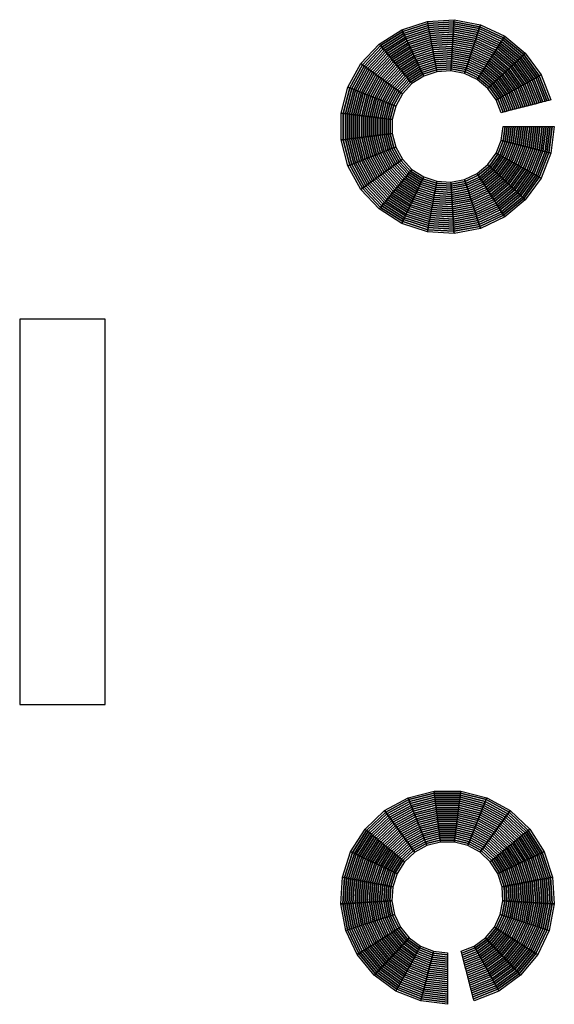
# Model space of a CAD drawing. Header units: millimetres. Extents: x 3.5 to 26.5, y 3.5 to 26.5.
# Tile 3 of 3: x 14 to 26.5, y 3.5 to 26.5. Entities that reach past the tile are written whole.
import ezdxf

# ---------------------------------------------------------------- set-up
doc = ezdxf.new("R2010")
doc.units = ezdxf.units.MM
doc.layers.add('CUERPO', color=5, linetype='Continuous')
doc.layers.add('MANIJA', color=3, linetype='Continuous')

msp = doc.modelspace()

# ---------------------------------------------------------------- linework, layer by layer
at = {"layer": 'MANIJA'}
for p, q in [((16, 19.5, 4), (14, 19.5, 4)), ((14, 19.5, 4), (14, 10.5, 4)), ((16, 10.5, 4), (16, 19.5, 4)), ((14, 10.5, 4), (16, 10.5, 4))]:
    msp.add_line(p, q, dxfattribs=at)

# ---------------------------------------------------------------- meshes
at = {"layer": 'CUERPO'}
mesh = msp.add_polymesh((9, 2), dxfattribs=at)
for k, corner in enumerate([(22.437, 25.889, 2.96), (22.406, 25.926, 3), (22.956, 26.219, 2.96), (22.936, 26.262, 3), (23.541, 26.409, 2.96), (23.532, 26.456, 3), (24.154, 26.447, 2.96), (24.157, 26.495, 3), (24.758, 26.332, 2.96), (24.773, 26.378, 3), (25.314, 26.07, 2.96), (25.34, 26.111, 3), (25.787, 25.679, 2.96), (25.822, 25.711, 3), (26.149, 25.181, 2.96), (26.191, 25.204, 3), (26.375, 24.61, 2.96), (26.421, 24.622, 3)]):
    mesh.set_mesh_vertex(divmod(k, 2), corner)
mesh = msp.add_polymesh((9, 9), dxfattribs=at)
for k, corner in enumerate([(22.682, 25.593, 2.64), (22.651, 25.63, 2.68), (22.621, 25.667, 2.72), (22.59, 25.704, 2.76), (22.559, 25.741, 2.8), (22.529, 25.778, 2.84), (22.498, 25.815, 2.88), (22.468, 25.852, 2.92), (22.437, 25.889, 2.96), (23.119, 25.871, 2.64), (23.099, 25.915, 2.68), (23.079, 25.958, 2.72), (23.058, 26.001, 2.76), (23.038, 26.045, 2.8), (23.017, 26.088, 2.84), (22.997, 26.132, 2.88), (22.976, 26.175, 2.92), (22.956, 26.219, 2.96), (23.612, 26.031, 2.64), (23.604, 26.079, 2.68), (23.595, 26.126, 2.72), (23.586, 26.173, 2.76), (23.577, 26.22, 2.8), (23.568, 26.267, 2.84), (23.559, 26.314, 2.88), (23.55, 26.361, 2.92), (23.541, 26.409, 2.96), (24.13, 26.064, 2.64), (24.133, 26.112, 2.68), (24.136, 26.16, 2.72), (24.139, 26.208, 2.76), (24.142, 26.256, 2.8), (24.145, 26.303, 2.84), (24.148, 26.351, 2.88), (24.151, 26.399, 2.92), (24.154, 26.447, 2.96), (24.639, 25.967, 2.64), (24.654, 26.012, 2.68), (24.669, 26.058, 2.72), (24.684, 26.104, 2.76), (24.698, 26.149, 2.8), (24.713, 26.195, 2.84), (24.728, 26.241, 2.88), (24.743, 26.286, 2.92), (24.758, 26.332, 2.96), (25.108, 25.746, 2.64), (25.134, 25.787, 2.68), (25.16, 25.827, 2.72), (25.185, 25.868, 2.76), (25.211, 25.908, 2.8), (25.237, 25.949, 2.84), (25.262, 25.989, 2.88), (25.288, 26.03, 2.92), (25.314, 26.07, 2.96), (25.508, 25.416, 2.64), (25.542, 25.449, 2.68), (25.577, 25.481, 2.72), (25.612, 25.514, 2.76), (25.647, 25.547, 2.8), (25.682, 25.58, 2.84), (25.717, 25.613, 2.88), (25.752, 25.646, 2.92), (25.787, 25.679, 2.96), (25.812, 24.996, 2.64), (25.854, 25.019, 2.68), (25.896, 25.043, 2.72), (25.938, 25.066, 2.76), (25.98, 25.089, 2.8), (26.023, 25.112, 2.84), (26.065, 25.135, 2.88), (26.107, 25.158, 2.92), (26.149, 25.181, 2.96), (26.003, 24.514, 2.64), (26.05, 24.526, 2.68), (26.096, 24.538, 2.72), (26.143, 24.55, 2.76), (26.189, 24.562, 2.8), (26.235, 24.574, 2.84), (26.282, 24.586, 2.88), (26.328, 24.598, 2.92), (26.375, 24.61, 2.96)]):
    mesh.set_mesh_vertex(divmod(k, 9), corner)
mesh = msp.add_polymesh((9, 9), dxfattribs=at)
for k, corner in enumerate([(22.927, 25.298, 2.32), (22.896, 25.335, 2.36), (22.865, 25.372, 2.4), (22.835, 25.408, 2.44), (22.804, 25.445, 2.48), (22.774, 25.482, 2.52), (22.743, 25.519, 2.56), (22.712, 25.556, 2.6), (22.682, 25.593, 2.64), (23.283, 25.524, 2.32), (23.263, 25.567, 2.36), (23.242, 25.611, 2.4), (23.222, 25.654, 2.44), (23.201, 25.697, 2.48), (23.181, 25.741, 2.52), (23.16, 25.784, 2.56), (23.14, 25.828, 2.6), (23.119, 25.871, 2.64), (23.684, 25.654, 2.32), (23.675, 25.701, 2.36), (23.666, 25.748, 2.4), (23.657, 25.796, 2.44), (23.648, 25.843, 2.48), (23.639, 25.89, 2.52), (23.63, 25.937, 2.56), (23.621, 25.984, 2.6), (23.612, 26.031, 2.64), (24.106, 25.681, 2.32), (24.109, 25.729, 2.36), (24.112, 25.776, 2.4), (24.115, 25.824, 2.44), (24.118, 25.872, 2.48), (24.121, 25.92, 2.52), (24.124, 25.968, 2.56), (24.127, 26.016, 2.6), (24.13, 26.064, 2.64), (24.52, 25.602, 2.32), (24.535, 25.647, 2.36), (24.55, 25.693, 2.4), (24.565, 25.739, 2.44), (24.58, 25.784, 2.48), (24.595, 25.83, 2.52), (24.609, 25.875, 2.56), (24.624, 25.921, 2.6), (24.639, 25.967, 2.64), (24.902, 25.422, 2.32), (24.928, 25.462, 2.36), (24.954, 25.503, 2.4), (24.979, 25.543, 2.44), (25.005, 25.584, 2.48), (25.031, 25.624, 2.52), (25.057, 25.665, 2.56), (25.082, 25.706, 2.6), (25.108, 25.746, 2.64), (25.228, 25.153, 2.32), (25.263, 25.186, 2.36), (25.298, 25.218, 2.4), (25.333, 25.251, 2.44), (25.368, 25.284, 2.48), (25.403, 25.317, 2.52), (25.438, 25.35, 2.56), (25.473, 25.383, 2.6), (25.508, 25.416, 2.64), (25.476, 24.811, 2.32), (25.518, 24.834, 2.36), (25.56, 24.858, 2.4), (25.602, 24.881, 2.44), (25.644, 24.904, 2.48), (25.686, 24.927, 2.52), (25.728, 24.95, 2.56), (25.77, 24.973, 2.6), (25.812, 24.996, 2.64), (25.631, 24.419, 2.32), (25.678, 24.431, 2.36), (25.724, 24.443, 2.4), (25.771, 24.455, 2.44), (25.817, 24.467, 2.48), (25.864, 24.478, 2.52), (25.91, 24.49, 2.56), (25.957, 24.502, 2.6), (26.003, 24.514, 2.64)]):
    mesh.set_mesh_vertex(divmod(k, 9), corner)
mesh = msp.add_polymesh((9, 2), dxfattribs=at)
for k, corner in enumerate([(22.956, 21.781, 2.96), (22.936, 21.738, 3), (22.437, 22.111, 2.96), (22.406, 22.074, 3), (22.016, 22.559, 2.96), (21.977, 22.531, 3), (21.72, 23.097, 2.96), (21.676, 23.08, 3), (21.567, 23.693, 2.96), (21.52, 23.687, 3), (21.567, 24.307, 2.96), (21.52, 24.313, 3), (21.72, 24.903, 2.96), (21.676, 24.92, 3), (22.016, 25.441, 2.96), (21.977, 25.469, 3), (22.437, 25.889, 2.96), (22.406, 25.926, 3)]):
    mesh.set_mesh_vertex(divmod(k, 2), corner)
mesh = msp.add_polymesh((9, 9), dxfattribs=at)
for k, corner in enumerate([(23.119, 22.129, 2.64), (23.099, 22.085, 2.68), (23.079, 22.042, 2.72), (23.058, 21.999, 2.76), (23.038, 21.955, 2.8), (23.017, 21.912, 2.84), (22.997, 21.868, 2.88), (22.976, 21.825, 2.92), (22.956, 21.781, 2.96), (22.682, 22.407, 2.64), (22.651, 22.37, 2.68), (22.621, 22.333, 2.72), (22.59, 22.296, 2.76), (22.559, 22.259, 2.8), (22.529, 22.222, 2.84), (22.498, 22.185, 2.88), (22.468, 22.148, 2.92), (22.437, 22.111, 2.96), (22.327, 22.784, 2.64), (22.288, 22.756, 2.68), (22.249, 22.728, 2.72), (22.21, 22.7, 2.76), (22.172, 22.672, 2.8), (22.133, 22.643, 2.84), (22.094, 22.615, 2.88), (22.055, 22.587, 2.92), (22.016, 22.559, 2.96), (22.077, 23.239, 2.64), (22.033, 23.221, 2.68), (21.988, 23.203, 2.72), (21.943, 23.186, 2.76), (21.899, 23.168, 2.8), (21.854, 23.15, 2.84), (21.809, 23.133, 2.88), (21.765, 23.115, 2.92), (21.72, 23.097, 2.96), (21.948, 23.741, 2.64), (21.901, 23.735, 2.68), (21.853, 23.729, 2.72), (21.805, 23.723, 2.76), (21.758, 23.717, 2.8), (21.71, 23.711, 2.84), (21.663, 23.705, 2.88), (21.615, 23.699, 2.92), (21.567, 23.693, 2.96), (21.948, 24.259, 2.64), (21.901, 24.265, 2.68), (21.853, 24.271, 2.72), (21.805, 24.277, 2.76), (21.758, 24.283, 2.8), (21.71, 24.289, 2.84), (21.663, 24.295, 2.88), (21.615, 24.301, 2.92), (21.567, 24.307, 2.96), (22.077, 24.761, 2.64), (22.033, 24.779, 2.68), (21.988, 24.797, 2.72), (21.943, 24.814, 2.76), (21.899, 24.832, 2.8), (21.854, 24.85, 2.84), (21.809, 24.867, 2.88), (21.765, 24.885, 2.92), (21.72, 24.903, 2.96), (22.327, 25.216, 2.64), (22.288, 25.244, 2.68), (22.249, 25.272, 2.72), (22.21, 25.3, 2.76), (22.172, 25.328, 2.8), (22.133, 25.357, 2.84), (22.094, 25.385, 2.88), (22.055, 25.413, 2.92), (22.016, 25.441, 2.96), (22.682, 25.593, 2.64), (22.651, 25.63, 2.68), (22.621, 25.667, 2.72), (22.59, 25.704, 2.76), (22.559, 25.741, 2.8), (22.529, 25.778, 2.84), (22.498, 25.815, 2.88), (22.468, 25.852, 2.92), (22.437, 25.889, 2.96)]):
    mesh.set_mesh_vertex(divmod(k, 9), corner)
mesh = msp.add_polymesh((9, 9), dxfattribs=at)
for k, corner in enumerate([(23.283, 22.476, 2.32), (23.263, 22.433, 2.36), (23.242, 22.389, 2.4), (23.222, 22.346, 2.44), (23.201, 22.303, 2.48), (23.181, 22.259, 2.52), (23.16, 22.216, 2.56), (23.14, 22.172, 2.6), (23.119, 22.129, 2.64), (22.927, 22.702, 2.32), (22.896, 22.665, 2.36), (22.865, 22.628, 2.4), (22.835, 22.592, 2.44), (22.804, 22.555, 2.48), (22.774, 22.518, 2.52), (22.743, 22.481, 2.56), (22.712, 22.444, 2.6), (22.682, 22.407, 2.64), (22.638, 23.01, 2.32), (22.599, 22.982, 2.36), (22.56, 22.954, 2.4), (22.521, 22.926, 2.44), (22.482, 22.897, 2.48), (22.443, 22.869, 2.52), (22.405, 22.841, 2.56), (22.366, 22.813, 2.6), (22.327, 22.784, 2.64), (22.434, 23.38, 2.32), (22.39, 23.362, 2.36), (22.345, 23.345, 2.4), (22.3, 23.327, 2.44), (22.256, 23.309, 2.48), (22.211, 23.292, 2.52), (22.166, 23.274, 2.56), (22.122, 23.256, 2.6), (22.077, 23.239, 2.64), (22.329, 23.789, 2.32), (22.282, 23.783, 2.36), (22.234, 23.777, 2.4), (22.186, 23.771, 2.44), (22.139, 23.765, 2.48), (22.091, 23.759, 2.52), (22.044, 23.753, 2.56), (21.996, 23.747, 2.6), (21.948, 23.741, 2.64), (22.329, 24.211, 2.32), (22.282, 24.217, 2.36), (22.234, 24.223, 2.4), (22.186, 24.229, 2.44), (22.139, 24.235, 2.48), (22.091, 24.241, 2.52), (22.044, 24.247, 2.56), (21.996, 24.253, 2.6), (21.948, 24.259, 2.64), (22.434, 24.62, 2.32), (22.39, 24.638, 2.36), (22.345, 24.655, 2.4), (22.3, 24.673, 2.44), (22.256, 24.691, 2.48), (22.211, 24.708, 2.52), (22.166, 24.726, 2.56), (22.122, 24.744, 2.6), (22.077, 24.761, 2.64), (22.638, 24.99, 2.32), (22.599, 25.018, 2.36), (22.56, 25.046, 2.4), (22.521, 25.074, 2.44), (22.482, 25.103, 2.48), (22.443, 25.131, 2.52), (22.405, 25.159, 2.56), (22.366, 25.187, 2.6), (22.327, 25.216, 2.64), (22.927, 25.298, 2.32), (22.896, 25.335, 2.36), (22.865, 25.372, 2.4), (22.835, 25.408, 2.44), (22.804, 25.445, 2.48), (22.774, 25.482, 2.52), (22.743, 25.519, 2.56), (22.712, 25.556, 2.6), (22.682, 25.593, 2.64)]):
    mesh.set_mesh_vertex(divmod(k, 9), corner)
mesh = msp.add_polymesh((9, 9), dxfattribs=at)
for k, corner in enumerate([(23.171, 25.002, 2), (23.141, 25.039, 2.04), (23.11, 25.076, 2.08), (23.08, 25.113, 2.12), (23.049, 25.15, 2.16), (23.018, 25.187, 2.2), (22.988, 25.224, 2.24), (22.957, 25.261, 2.28), (22.927, 25.298, 2.32), (23.446, 25.176, 2), (23.426, 25.22, 2.04), (23.406, 25.263, 2.08), (23.385, 25.307, 2.12), (23.365, 25.35, 2.16), (23.344, 25.393, 2.2), (23.324, 25.437, 2.24), (23.303, 25.48, 2.28), (23.283, 25.524, 2.32), (23.756, 25.277, 2), (23.747, 25.324, 2.04), (23.738, 25.371, 2.08), (23.729, 25.418, 2.12), (23.72, 25.466, 2.16), (23.711, 25.513, 2.2), (23.702, 25.56, 2.24), (23.693, 25.607, 2.28), (23.684, 25.654, 2.32), (24.082, 25.297, 2), (24.085, 25.345, 2.04), (24.088, 25.393, 2.08), (24.091, 25.441, 2.12), (24.094, 25.489, 2.16), (24.097, 25.537, 2.2), (24.1, 25.585, 2.24), (24.103, 25.633, 2.28), (24.106, 25.681, 2.32), (24.402, 25.236, 2), (24.417, 25.282, 2.04), (24.431, 25.328, 2.08), (24.446, 25.373, 2.12), (24.461, 25.419, 2.16), (24.476, 25.465, 2.2), (24.491, 25.51, 2.24), (24.506, 25.556, 2.28), (24.52, 25.602, 2.32), (24.697, 25.098, 2), (24.722, 25.138, 2.04), (24.748, 25.179, 2.08), (24.774, 25.219, 2.12), (24.799, 25.26, 2.16), (24.825, 25.3, 2.2), (24.851, 25.341, 2.24), (24.877, 25.381, 2.28), (24.902, 25.422, 2.32), (24.948, 24.89, 2), (24.983, 24.923, 2.04), (25.018, 24.956, 2.08), (25.053, 24.988, 2.12), (25.088, 25.021, 2.16), (25.123, 25.054, 2.2), (25.158, 25.087, 2.24), (25.193, 25.12, 2.28), (25.228, 25.153, 2.32), (25.139, 24.626, 2), (25.181, 24.649, 2.04), (25.223, 24.673, 2.08), (25.265, 24.696, 2.12), (25.307, 24.719, 2.16), (25.35, 24.742, 2.2), (25.392, 24.765, 2.24), (25.434, 24.788, 2.28), (25.476, 24.811, 2.32), (25.259, 24.323, 2), (25.306, 24.335, 2.04), (25.352, 24.347, 2.08), (25.399, 24.359, 2.12), (25.445, 24.371, 2.16), (25.492, 24.383, 2.2), (25.538, 24.395, 2.24), (25.585, 24.407, 2.28), (25.631, 24.419, 2.32)]):
    mesh.set_mesh_vertex(divmod(k, 9), corner)
mesh = msp.add_polymesh((9, 9), dxfattribs=at)
for k, corner in enumerate([(23.446, 22.824, 2), (23.426, 22.78, 2.04), (23.406, 22.737, 2.08), (23.385, 22.693, 2.12), (23.365, 22.65, 2.16), (23.344, 22.607, 2.2), (23.324, 22.563, 2.24), (23.303, 22.52, 2.28), (23.283, 22.476, 2.32), (23.171, 22.998, 2), (23.141, 22.961, 2.04), (23.11, 22.924, 2.08), (23.08, 22.887, 2.12), (23.049, 22.85, 2.16), (23.018, 22.813, 2.2), (22.988, 22.776, 2.24), (22.957, 22.739, 2.28), (22.927, 22.702, 2.32), (22.948, 23.236, 2), (22.909, 23.208, 2.04), (22.871, 23.179, 2.08), (22.832, 23.151, 2.12), (22.793, 23.123, 2.16), (22.754, 23.095, 2.2), (22.715, 23.067, 2.24), (22.676, 23.038, 2.28), (22.638, 23.01, 2.32), (22.791, 23.521, 2), (22.747, 23.504, 2.04), (22.702, 23.486, 2.08), (22.657, 23.468, 2.12), (22.613, 23.451, 2.16), (22.568, 23.433, 2.2), (22.524, 23.415, 2.24), (22.479, 23.398, 2.28), (22.434, 23.38, 2.32), (22.71, 23.837, 2), (22.663, 23.831, 2.04), (22.615, 23.825, 2.08), (22.567, 23.819, 2.12), (22.52, 23.813, 2.16), (22.472, 23.807, 2.2), (22.425, 23.801, 2.24), (22.377, 23.795, 2.28), (22.329, 23.789, 2.32), (22.71, 24.163, 2), (22.663, 24.169, 2.04), (22.615, 24.175, 2.08), (22.567, 24.181, 2.12), (22.52, 24.187, 2.16), (22.472, 24.193, 2.2), (22.425, 24.199, 2.24), (22.377, 24.205, 2.28), (22.329, 24.211, 2.32), (22.791, 24.479, 2), (22.747, 24.496, 2.04), (22.702, 24.514, 2.08), (22.657, 24.532, 2.12), (22.613, 24.549, 2.16), (22.568, 24.567, 2.2), (22.524, 24.585, 2.24), (22.479, 24.602, 2.28), (22.434, 24.62, 2.32), (22.948, 24.764, 2), (22.909, 24.792, 2.04), (22.871, 24.821, 2.08), (22.832, 24.849, 2.12), (22.793, 24.877, 2.16), (22.754, 24.905, 2.2), (22.715, 24.933, 2.24), (22.676, 24.962, 2.28), (22.638, 24.99, 2.32), (23.171, 25.002, 2), (23.141, 25.039, 2.04), (23.11, 25.076, 2.08), (23.08, 25.113, 2.12), (23.049, 25.15, 2.16), (23.018, 25.187, 2.2), (22.988, 25.224, 2.24), (22.957, 25.261, 2.28), (22.927, 25.298, 2.32)]):
    mesh.set_mesh_vertex(divmod(k, 9), corner)
mesh = msp.add_polymesh((9, 2), dxfattribs=at)
for k, corner in enumerate([(26.452, 24, 2.96), (26.5, 24, 3), (26.375, 23.39, 2.96), (26.421, 23.378, 3), (26.149, 22.819, 2.96), (26.191, 22.796, 3), (25.787, 22.321, 2.96), (25.822, 22.289, 3), (25.314, 21.93, 2.96), (25.34, 21.889, 3), (24.758, 21.668, 2.96), (24.773, 21.622, 3), (24.154, 21.553, 2.96), (24.157, 21.505, 3), (23.541, 21.591, 2.96), (23.532, 21.544, 3), (22.956, 21.781, 2.96), (22.936, 21.738, 3)]):
    mesh.set_mesh_vertex(divmod(k, 2), corner)
mesh = msp.add_polymesh((9, 9), dxfattribs=at)
for k, corner in enumerate([(26.068, 24, 2.64), (26.116, 24, 2.68), (26.164, 24, 2.72), (26.212, 24, 2.76), (26.26, 24, 2.8), (26.308, 24, 2.84), (26.356, 24, 2.88), (26.404, 24, 2.92), (26.452, 24, 2.96), (26.003, 23.486, 2.64), (26.05, 23.474, 2.68), (26.096, 23.462, 2.72), (26.143, 23.45, 2.76), (26.189, 23.438, 2.8), (26.235, 23.426, 2.84), (26.282, 23.414, 2.88), (26.328, 23.402, 2.92), (26.375, 23.39, 2.96), (25.812, 23.004, 2.64), (25.854, 22.981, 2.68), (25.896, 22.957, 2.72), (25.938, 22.934, 2.76), (25.98, 22.911, 2.8), (26.023, 22.888, 2.84), (26.065, 22.865, 2.88), (26.107, 22.842, 2.92), (26.149, 22.819, 2.96), (25.508, 22.584, 2.64), (25.542, 22.551, 2.68), (25.577, 22.519, 2.72), (25.612, 22.486, 2.76), (25.647, 22.453, 2.8), (25.682, 22.42, 2.84), (25.717, 22.387, 2.88), (25.752, 22.354, 2.92), (25.787, 22.321, 2.96), (25.108, 22.254, 2.64), (25.134, 22.213, 2.68), (25.16, 22.173, 2.72), (25.185, 22.132, 2.76), (25.211, 22.092, 2.8), (25.237, 22.051, 2.84), (25.262, 22.011, 2.88), (25.288, 21.97, 2.92), (25.314, 21.93, 2.96), (24.639, 22.033, 2.64), (24.654, 21.988, 2.68), (24.669, 21.942, 2.72), (24.684, 21.896, 2.76), (24.698, 21.851, 2.8), (24.713, 21.805, 2.84), (24.728, 21.759, 2.88), (24.743, 21.714, 2.92), (24.758, 21.668, 2.96), (24.13, 21.936, 2.64), (24.133, 21.888, 2.68), (24.136, 21.84, 2.72), (24.139, 21.792, 2.76), (24.142, 21.744, 2.8), (24.145, 21.697, 2.84), (24.148, 21.649, 2.88), (24.151, 21.601, 2.92), (24.154, 21.553, 2.96), (23.612, 21.969, 2.64), (23.604, 21.921, 2.68), (23.595, 21.874, 2.72), (23.586, 21.827, 2.76), (23.577, 21.78, 2.8), (23.568, 21.733, 2.84), (23.559, 21.686, 2.88), (23.55, 21.639, 2.92), (23.541, 21.591, 2.96), (23.119, 22.129, 2.64), (23.099, 22.085, 2.68), (23.079, 22.042, 2.72), (23.058, 21.999, 2.76), (23.038, 21.955, 2.8), (23.017, 21.912, 2.84), (22.997, 21.868, 2.88), (22.976, 21.825, 2.92), (22.956, 21.781, 2.96)]):
    mesh.set_mesh_vertex(divmod(k, 9), corner)
mesh = msp.add_polymesh((9, 9), dxfattribs=at)
for k, corner in enumerate([(25.684, 24, 2.32), (25.732, 24, 2.36), (25.78, 24, 2.4), (25.828, 24, 2.44), (25.876, 24, 2.48), (25.924, 24, 2.52), (25.972, 24, 2.56), (26.02, 24, 2.6), (26.068, 24, 2.64), (25.631, 23.581, 2.32), (25.678, 23.569, 2.36), (25.724, 23.557, 2.4), (25.771, 23.545, 2.44), (25.817, 23.533, 2.48), (25.864, 23.522, 2.52), (25.91, 23.51, 2.56), (25.957, 23.498, 2.6), (26.003, 23.486, 2.64), (25.476, 23.189, 2.32), (25.518, 23.166, 2.36), (25.56, 23.142, 2.4), (25.602, 23.119, 2.44), (25.644, 23.096, 2.48), (25.686, 23.073, 2.52), (25.728, 23.05, 2.56), (25.77, 23.027, 2.6), (25.812, 23.004, 2.64), (25.228, 22.847, 2.32), (25.263, 22.814, 2.36), (25.298, 22.782, 2.4), (25.333, 22.749, 2.44), (25.368, 22.716, 2.48), (25.403, 22.683, 2.52), (25.438, 22.65, 2.56), (25.473, 22.617, 2.6), (25.508, 22.584, 2.64), (24.902, 22.578, 2.32), (24.928, 22.538, 2.36), (24.954, 22.497, 2.4), (24.979, 22.457, 2.44), (25.005, 22.416, 2.48), (25.031, 22.376, 2.52), (25.057, 22.335, 2.56), (25.082, 22.294, 2.6), (25.108, 22.254, 2.64), (24.52, 22.398, 2.32), (24.535, 22.353, 2.36), (24.55, 22.307, 2.4), (24.565, 22.261, 2.44), (24.58, 22.216, 2.48), (24.595, 22.17, 2.52), (24.609, 22.125, 2.56), (24.624, 22.079, 2.6), (24.639, 22.033, 2.64), (24.106, 22.319, 2.32), (24.109, 22.271, 2.36), (24.112, 22.224, 2.4), (24.115, 22.176, 2.44), (24.118, 22.128, 2.48), (24.121, 22.08, 2.52), (24.124, 22.032, 2.56), (24.127, 21.984, 2.6), (24.13, 21.936, 2.64), (23.684, 22.346, 2.32), (23.675, 22.299, 2.36), (23.666, 22.252, 2.4), (23.657, 22.204, 2.44), (23.648, 22.157, 2.48), (23.639, 22.11, 2.52), (23.63, 22.063, 2.56), (23.621, 22.016, 2.6), (23.612, 21.969, 2.64), (23.283, 22.476, 2.32), (23.263, 22.433, 2.36), (23.242, 22.389, 2.4), (23.222, 22.346, 2.44), (23.201, 22.303, 2.48), (23.181, 22.259, 2.52), (23.16, 22.216, 2.56), (23.14, 22.172, 2.6), (23.119, 22.129, 2.64)]):
    mesh.set_mesh_vertex(divmod(k, 9), corner)
mesh = msp.add_polymesh((9, 9), dxfattribs=at)
for k, corner in enumerate([(25.3, 24, 2), (25.348, 24, 2.04), (25.396, 24, 2.08), (25.444, 24, 2.12), (25.492, 24, 2.16), (25.54, 24, 2.2), (25.588, 24, 2.24), (25.636, 24, 2.28), (25.684, 24, 2.32), (25.259, 23.677, 2), (25.306, 23.665, 2.04), (25.352, 23.653, 2.08), (25.399, 23.641, 2.12), (25.445, 23.629, 2.16), (25.492, 23.617, 2.2), (25.538, 23.605, 2.24), (25.585, 23.593, 2.28), (25.631, 23.581, 2.32), (25.139, 23.374, 2), (25.181, 23.351, 2.04), (25.223, 23.327, 2.08), (25.265, 23.304, 2.12), (25.307, 23.281, 2.16), (25.35, 23.258, 2.2), (25.392, 23.235, 2.24), (25.434, 23.212, 2.28), (25.476, 23.189, 2.32), (24.948, 23.11, 2), (24.983, 23.077, 2.04), (25.018, 23.044, 2.08), (25.053, 23.012, 2.12), (25.088, 22.979, 2.16), (25.123, 22.946, 2.2), (25.158, 22.913, 2.24), (25.193, 22.88, 2.28), (25.228, 22.847, 2.32), (24.697, 22.902, 2), (24.722, 22.862, 2.04), (24.748, 22.821, 2.08), (24.774, 22.781, 2.12), (24.799, 22.74, 2.16), (24.825, 22.7, 2.2), (24.851, 22.659, 2.24), (24.877, 22.619, 2.28), (24.902, 22.578, 2.32), (24.402, 22.764, 2), (24.417, 22.718, 2.04), (24.431, 22.672, 2.08), (24.446, 22.627, 2.12), (24.461, 22.581, 2.16), (24.476, 22.535, 2.2), (24.491, 22.49, 2.24), (24.506, 22.444, 2.28), (24.52, 22.398, 2.32), (24.082, 22.703, 2), (24.085, 22.655, 2.04), (24.088, 22.607, 2.08), (24.091, 22.559, 2.12), (24.094, 22.511, 2.16), (24.097, 22.463, 2.2), (24.1, 22.415, 2.24), (24.103, 22.367, 2.28), (24.106, 22.319, 2.32), (23.756, 22.723, 2), (23.747, 22.676, 2.04), (23.738, 22.629, 2.08), (23.729, 22.582, 2.12), (23.72, 22.534, 2.16), (23.711, 22.487, 2.2), (23.702, 22.44, 2.24), (23.693, 22.393, 2.28), (23.684, 22.346, 2.32), (23.446, 22.824, 2), (23.426, 22.78, 2.04), (23.406, 22.737, 2.08), (23.385, 22.693, 2.12), (23.365, 22.65, 2.16), (23.344, 22.607, 2.2), (23.324, 22.563, 2.24), (23.303, 22.52, 2.28), (23.283, 22.476, 2.32)]):
    mesh.set_mesh_vertex(divmod(k, 9), corner)
mesh = msp.add_polymesh((9, 2), dxfattribs=at)
for k, corner in enumerate([(21.781, 7.044, 2.96), (21.738, 7.064, 3), (22.111, 7.563, 2.96), (22.074, 7.594, 3), (22.559, 7.984, 2.96), (22.531, 8.023, 3), (23.097, 8.28, 2.96), (23.08, 8.324, 3), (23.693, 8.433, 2.96), (23.687, 8.48, 3), (24.307, 8.433, 2.96), (24.313, 8.48, 3), (24.903, 8.28, 2.96), (24.92, 8.324, 3), (25.441, 7.984, 2.96), (25.469, 8.023, 3), (25.889, 7.563, 2.96), (25.926, 7.594, 3)]):
    mesh.set_mesh_vertex(divmod(k, 2), corner)
mesh = msp.add_polymesh((9, 9), dxfattribs=at)
for k, corner in enumerate([(22.129, 6.881, 2.64), (22.085, 6.901, 2.68), (22.042, 6.921, 2.72), (21.999, 6.942, 2.76), (21.955, 6.962, 2.8), (21.912, 6.983, 2.84), (21.868, 7.003, 2.88), (21.825, 7.024, 2.92), (21.781, 7.044, 2.96), (22.407, 7.318, 2.64), (22.37, 7.349, 2.68), (22.333, 7.379, 2.72), (22.296, 7.41, 2.76), (22.259, 7.441, 2.8), (22.222, 7.471, 2.84), (22.185, 7.502, 2.88), (22.148, 7.532, 2.92), (22.111, 7.563, 2.96), (22.784, 7.673, 2.64), (22.756, 7.712, 2.68), (22.728, 7.751, 2.72), (22.7, 7.79, 2.76), (22.672, 7.828, 2.8), (22.643, 7.867, 2.84), (22.615, 7.906, 2.88), (22.587, 7.945, 2.92), (22.559, 7.984, 2.96), (23.239, 7.923, 2.64), (23.221, 7.967, 2.68), (23.203, 8.012, 2.72), (23.186, 8.057, 2.76), (23.168, 8.101, 2.8), (23.15, 8.146, 2.84), (23.133, 8.191, 2.88), (23.115, 8.235, 2.92), (23.097, 8.28, 2.96), (23.741, 8.052, 2.64), (23.735, 8.099, 2.68), (23.729, 8.147, 2.72), (23.723, 8.195, 2.76), (23.717, 8.242, 2.8), (23.711, 8.29, 2.84), (23.705, 8.337, 2.88), (23.699, 8.385, 2.92), (23.693, 8.433, 2.96), (24.259, 8.052, 2.64), (24.265, 8.099, 2.68), (24.271, 8.147, 2.72), (24.277, 8.195, 2.76), (24.283, 8.242, 2.8), (24.289, 8.29, 2.84), (24.295, 8.337, 2.88), (24.301, 8.385, 2.92), (24.307, 8.433, 2.96), (24.761, 7.923, 2.64), (24.779, 7.967, 2.68), (24.797, 8.012, 2.72), (24.814, 8.057, 2.76), (24.832, 8.101, 2.8), (24.85, 8.146, 2.84), (24.867, 8.191, 2.88), (24.885, 8.235, 2.92), (24.903, 8.28, 2.96), (25.216, 7.673, 2.64), (25.244, 7.712, 2.68), (25.272, 7.751, 2.72), (25.3, 7.79, 2.76), (25.328, 7.828, 2.8), (25.357, 7.867, 2.84), (25.385, 7.906, 2.88), (25.413, 7.945, 2.92), (25.441, 7.984, 2.96), (25.593, 7.318, 2.64), (25.63, 7.349, 2.68), (25.667, 7.379, 2.72), (25.704, 7.41, 2.76), (25.741, 7.441, 2.8), (25.778, 7.471, 2.84), (25.815, 7.502, 2.88), (25.852, 7.532, 2.92), (25.889, 7.563, 2.96)]):
    mesh.set_mesh_vertex(divmod(k, 9), corner)
mesh = msp.add_polymesh((9, 9), dxfattribs=at)
for k, corner in enumerate([(22.476, 6.717, 2.32), (22.433, 6.737, 2.36), (22.389, 6.758, 2.4), (22.346, 6.778, 2.44), (22.303, 6.799, 2.48), (22.259, 6.819, 2.52), (22.216, 6.84, 2.56), (22.172, 6.86, 2.6), (22.129, 6.881, 2.64), (22.702, 7.073, 2.32), (22.665, 7.104, 2.36), (22.628, 7.135, 2.4), (22.592, 7.165, 2.44), (22.555, 7.196, 2.48), (22.518, 7.226, 2.52), (22.481, 7.257, 2.56), (22.444, 7.288, 2.6), (22.407, 7.318, 2.64), (23.01, 7.362, 2.32), (22.982, 7.401, 2.36), (22.954, 7.44, 2.4), (22.926, 7.479, 2.44), (22.897, 7.518, 2.48), (22.869, 7.557, 2.52), (22.841, 7.595, 2.56), (22.813, 7.634, 2.6), (22.784, 7.673, 2.64), (23.38, 7.566, 2.32), (23.362, 7.61, 2.36), (23.345, 7.655, 2.4), (23.327, 7.7, 2.44), (23.309, 7.744, 2.48), (23.292, 7.789, 2.52), (23.274, 7.834, 2.56), (23.256, 7.878, 2.6), (23.239, 7.923, 2.64), (23.789, 7.671, 2.32), (23.783, 7.718, 2.36), (23.777, 7.766, 2.4), (23.771, 7.814, 2.44), (23.765, 7.861, 2.48), (23.759, 7.909, 2.52), (23.753, 7.956, 2.56), (23.747, 8.004, 2.6), (23.741, 8.052, 2.64), (24.211, 7.671, 2.32), (24.217, 7.718, 2.36), (24.223, 7.766, 2.4), (24.229, 7.814, 2.44), (24.235, 7.861, 2.48), (24.241, 7.909, 2.52), (24.247, 7.956, 2.56), (24.253, 8.004, 2.6), (24.259, 8.052, 2.64), (24.62, 7.566, 2.32), (24.638, 7.61, 2.36), (24.655, 7.655, 2.4), (24.673, 7.7, 2.44), (24.691, 7.744, 2.48), (24.708, 7.789, 2.52), (24.726, 7.834, 2.56), (24.744, 7.878, 2.6), (24.761, 7.923, 2.64), (24.99, 7.362, 2.32), (25.018, 7.401, 2.36), (25.046, 7.44, 2.4), (25.074, 7.479, 2.44), (25.103, 7.518, 2.48), (25.131, 7.557, 2.52), (25.159, 7.595, 2.56), (25.187, 7.634, 2.6), (25.216, 7.673, 2.64), (25.298, 7.073, 2.32), (25.335, 7.104, 2.36), (25.372, 7.135, 2.4), (25.408, 7.165, 2.44), (25.445, 7.196, 2.48), (25.482, 7.226, 2.52), (25.519, 7.257, 2.56), (25.556, 7.288, 2.6), (25.593, 7.318, 2.64)]):
    mesh.set_mesh_vertex(divmod(k, 9), corner)
mesh = msp.add_polymesh((9, 9), dxfattribs=at)
for k, corner in enumerate([(22.824, 6.554, 2), (22.78, 6.574, 2.04), (22.737, 6.594, 2.08), (22.693, 6.615, 2.12), (22.65, 6.635, 2.16), (22.607, 6.656, 2.2), (22.563, 6.676, 2.24), (22.52, 6.697, 2.28), (22.476, 6.717, 2.32), (22.998, 6.829, 2), (22.961, 6.859, 2.04), (22.924, 6.89, 2.08), (22.887, 6.92, 2.12), (22.85, 6.951, 2.16), (22.813, 6.982, 2.2), (22.776, 7.012, 2.24), (22.739, 7.043, 2.28), (22.702, 7.073, 2.32), (23.236, 7.052, 2), (23.208, 7.091, 2.04), (23.179, 7.129, 2.08), (23.151, 7.168, 2.12), (23.123, 7.207, 2.16), (23.095, 7.246, 2.2), (23.067, 7.285, 2.24), (23.038, 7.324, 2.28), (23.01, 7.362, 2.32), (23.521, 7.209, 2), (23.504, 7.253, 2.04), (23.486, 7.298, 2.08), (23.468, 7.343, 2.12), (23.451, 7.387, 2.16), (23.433, 7.432, 2.2), (23.415, 7.476, 2.24), (23.398, 7.521, 2.28), (23.38, 7.566, 2.32), (23.837, 7.29, 2), (23.831, 7.337, 2.04), (23.825, 7.385, 2.08), (23.819, 7.433, 2.12), (23.813, 7.48, 2.16), (23.807, 7.528, 2.2), (23.801, 7.575, 2.24), (23.795, 7.623, 2.28), (23.789, 7.671, 2.32), (24.163, 7.29, 2), (24.169, 7.337, 2.04), (24.175, 7.385, 2.08), (24.181, 7.433, 2.12), (24.187, 7.48, 2.16), (24.193, 7.528, 2.2), (24.199, 7.575, 2.24), (24.205, 7.623, 2.28), (24.211, 7.671, 2.32), (24.479, 7.209, 2), (24.496, 7.253, 2.04), (24.514, 7.298, 2.08), (24.532, 7.343, 2.12), (24.549, 7.387, 2.16), (24.567, 7.432, 2.2), (24.585, 7.476, 2.24), (24.602, 7.521, 2.28), (24.62, 7.566, 2.32), (24.764, 7.052, 2), (24.792, 7.091, 2.04), (24.821, 7.129, 2.08), (24.849, 7.168, 2.12), (24.877, 7.207, 2.16), (24.905, 7.246, 2.2), (24.933, 7.285, 2.24), (24.962, 7.324, 2.28), (24.99, 7.362, 2.32), (25.002, 6.829, 2), (25.039, 6.859, 2.04), (25.076, 6.89, 2.08), (25.113, 6.92, 2.12), (25.15, 6.951, 2.16), (25.187, 6.982, 2.2), (25.224, 7.012, 2.24), (25.261, 7.043, 2.28), (25.298, 7.073, 2.32)]):
    mesh.set_mesh_vertex(divmod(k, 9), corner)
mesh = msp.add_polymesh((9, 2), dxfattribs=at)
for k, corner in enumerate([(25.889, 7.563, 2.96), (25.926, 7.594, 3), (26.219, 7.044, 2.96), (26.262, 7.064, 3), (26.409, 6.459, 2.96), (26.456, 6.468, 3), (26.447, 5.846, 2.96), (26.495, 5.843, 3), (26.332, 5.242, 2.96), (26.378, 5.227, 3), (26.07, 4.686, 2.96), (26.111, 4.66, 3), (25.679, 4.213, 2.96), (25.711, 4.178, 3), (25.181, 3.851, 2.96), (25.204, 3.809, 3), (24.61, 3.625, 2.96), (24.622, 3.579, 3)]):
    mesh.set_mesh_vertex(divmod(k, 2), corner)
mesh = msp.add_polymesh((9, 9), dxfattribs=at)
for k, corner in enumerate([(25.593, 7.318, 2.64), (25.63, 7.349, 2.68), (25.667, 7.379, 2.72), (25.704, 7.41, 2.76), (25.741, 7.441, 2.8), (25.778, 7.471, 2.84), (25.815, 7.502, 2.88), (25.852, 7.532, 2.92), (25.889, 7.563, 2.96), (25.871, 6.881, 2.64), (25.915, 6.901, 2.68), (25.958, 6.921, 2.72), (26.001, 6.942, 2.76), (26.045, 6.962, 2.8), (26.088, 6.983, 2.84), (26.132, 7.003, 2.88), (26.175, 7.024, 2.92), (26.219, 7.044, 2.96), (26.031, 6.388, 2.64), (26.079, 6.396, 2.68), (26.126, 6.405, 2.72), (26.173, 6.414, 2.76), (26.22, 6.423, 2.8), (26.267, 6.432, 2.84), (26.314, 6.441, 2.88), (26.361, 6.45, 2.92), (26.409, 6.459, 2.96), (26.064, 5.87, 2.64), (26.112, 5.867, 2.68), (26.16, 5.864, 2.72), (26.208, 5.861, 2.76), (26.256, 5.858, 2.8), (26.303, 5.855, 2.84), (26.351, 5.852, 2.88), (26.399, 5.849, 2.92), (26.447, 5.846, 2.96), (25.967, 5.361, 2.64), (26.012, 5.346, 2.68), (26.058, 5.331, 2.72), (26.104, 5.316, 2.76), (26.149, 5.302, 2.8), (26.195, 5.287, 2.84), (26.241, 5.272, 2.88), (26.286, 5.257, 2.92), (26.332, 5.242, 2.96), (25.746, 4.892, 2.64), (25.787, 4.866, 2.68), (25.827, 4.84, 2.72), (25.868, 4.815, 2.76), (25.908, 4.789, 2.8), (25.949, 4.763, 2.84), (25.989, 4.738, 2.88), (26.03, 4.712, 2.92), (26.07, 4.686, 2.96), (25.416, 4.492, 2.64), (25.449, 4.458, 2.68), (25.481, 4.423, 2.72), (25.514, 4.388, 2.76), (25.547, 4.353, 2.8), (25.58, 4.318, 2.84), (25.613, 4.283, 2.88), (25.646, 4.248, 2.92), (25.679, 4.213, 2.96), (24.996, 4.188, 2.64), (25.019, 4.146, 2.68), (25.043, 4.104, 2.72), (25.066, 4.062, 2.76), (25.089, 4.02, 2.8), (25.112, 3.977, 2.84), (25.135, 3.935, 2.88), (25.158, 3.893, 2.92), (25.181, 3.851, 2.96), (24.514, 3.997, 2.64), (24.526, 3.95, 2.68), (24.538, 3.904, 2.72), (24.55, 3.857, 2.76), (24.562, 3.811, 2.8), (24.574, 3.765, 2.84), (24.586, 3.718, 2.88), (24.598, 3.672, 2.92), (24.61, 3.625, 2.96)]):
    mesh.set_mesh_vertex(divmod(k, 9), corner)
mesh = msp.add_polymesh((9, 9), dxfattribs=at)
for k, corner in enumerate([(25.298, 7.073, 2.32), (25.335, 7.104, 2.36), (25.372, 7.135, 2.4), (25.408, 7.165, 2.44), (25.445, 7.196, 2.48), (25.482, 7.226, 2.52), (25.519, 7.257, 2.56), (25.556, 7.288, 2.6), (25.593, 7.318, 2.64), (25.524, 6.717, 2.32), (25.567, 6.737, 2.36), (25.611, 6.758, 2.4), (25.654, 6.778, 2.44), (25.697, 6.799, 2.48), (25.741, 6.819, 2.52), (25.784, 6.84, 2.56), (25.828, 6.86, 2.6), (25.871, 6.881, 2.64), (25.654, 6.316, 2.32), (25.701, 6.325, 2.36), (25.748, 6.334, 2.4), (25.796, 6.343, 2.44), (25.843, 6.352, 2.48), (25.89, 6.361, 2.52), (25.937, 6.37, 2.56), (25.984, 6.379, 2.6), (26.031, 6.388, 2.64), (25.681, 5.894, 2.32), (25.729, 5.891, 2.36), (25.776, 5.888, 2.4), (25.824, 5.885, 2.44), (25.872, 5.882, 2.48), (25.92, 5.879, 2.52), (25.968, 5.876, 2.56), (26.016, 5.873, 2.6), (26.064, 5.87, 2.64), (25.602, 5.48, 2.32), (25.647, 5.465, 2.36), (25.693, 5.45, 2.4), (25.739, 5.435, 2.44), (25.784, 5.42, 2.48), (25.83, 5.405, 2.52), (25.875, 5.391, 2.56), (25.921, 5.376, 2.6), (25.967, 5.361, 2.64), (25.422, 5.098, 2.32), (25.462, 5.072, 2.36), (25.503, 5.046, 2.4), (25.543, 5.021, 2.44), (25.584, 4.995, 2.48), (25.624, 4.969, 2.52), (25.665, 4.943, 2.56), (25.706, 4.918, 2.6), (25.746, 4.892, 2.64), (25.153, 4.772, 2.32), (25.186, 4.737, 2.36), (25.218, 4.702, 2.4), (25.251, 4.667, 2.44), (25.284, 4.632, 2.48), (25.317, 4.597, 2.52), (25.35, 4.562, 2.56), (25.383, 4.527, 2.6), (25.416, 4.492, 2.64), (24.811, 4.524, 2.32), (24.834, 4.482, 2.36), (24.858, 4.44, 2.4), (24.881, 4.398, 2.44), (24.904, 4.356, 2.48), (24.927, 4.314, 2.52), (24.95, 4.272, 2.56), (24.973, 4.23, 2.6), (24.996, 4.188, 2.64), (24.419, 4.369, 2.32), (24.431, 4.322, 2.36), (24.443, 4.276, 2.4), (24.455, 4.229, 2.44), (24.467, 4.183, 2.48), (24.478, 4.136, 2.52), (24.49, 4.09, 2.56), (24.502, 4.043, 2.6), (24.514, 3.997, 2.64)]):
    mesh.set_mesh_vertex(divmod(k, 9), corner)
mesh = msp.add_polymesh((9, 2), dxfattribs=at)
for k, corner in enumerate([(24, 3.548, 2.96), (24, 3.5, 3), (23.39, 3.625, 2.96), (23.378, 3.579, 3), (22.819, 3.851, 2.96), (22.796, 3.809, 3), (22.321, 4.213, 2.96), (22.289, 4.178, 3), (21.93, 4.686, 2.96), (21.889, 4.66, 3), (21.668, 5.242, 2.96), (21.622, 5.227, 3), (21.553, 5.846, 2.96), (21.505, 5.843, 3), (21.591, 6.459, 2.96), (21.544, 6.468, 3), (21.781, 7.044, 2.96), (21.738, 7.064, 3)]):
    mesh.set_mesh_vertex(divmod(k, 2), corner)
mesh = msp.add_polymesh((9, 9), dxfattribs=at)
for k, corner in enumerate([(24, 3.932, 2.64), (24, 3.884, 2.68), (24, 3.836, 2.72), (24, 3.788, 2.76), (24, 3.74, 2.8), (24, 3.692, 2.84), (24, 3.644, 2.88), (24, 3.596, 2.92), (24, 3.548, 2.96), (23.486, 3.997, 2.64), (23.474, 3.95, 2.68), (23.462, 3.904, 2.72), (23.45, 3.857, 2.76), (23.438, 3.811, 2.8), (23.426, 3.765, 2.84), (23.414, 3.718, 2.88), (23.402, 3.672, 2.92), (23.39, 3.625, 2.96), (23.004, 4.188, 2.64), (22.981, 4.146, 2.68), (22.957, 4.104, 2.72), (22.934, 4.062, 2.76), (22.911, 4.02, 2.8), (22.888, 3.977, 2.84), (22.865, 3.935, 2.88), (22.842, 3.893, 2.92), (22.819, 3.851, 2.96), (22.584, 4.492, 2.64), (22.551, 4.458, 2.68), (22.519, 4.423, 2.72), (22.486, 4.388, 2.76), (22.453, 4.353, 2.8), (22.42, 4.318, 2.84), (22.387, 4.283, 2.88), (22.354, 4.248, 2.92), (22.321, 4.213, 2.96), (22.254, 4.892, 2.64), (22.213, 4.866, 2.68), (22.173, 4.84, 2.72), (22.132, 4.815, 2.76), (22.092, 4.789, 2.8), (22.051, 4.763, 2.84), (22.011, 4.738, 2.88), (21.97, 4.712, 2.92), (21.93, 4.686, 2.96), (22.033, 5.361, 2.64), (21.988, 5.346, 2.68), (21.942, 5.331, 2.72), (21.896, 5.316, 2.76), (21.851, 5.302, 2.8), (21.805, 5.287, 2.84), (21.759, 5.272, 2.88), (21.714, 5.257, 2.92), (21.668, 5.242, 2.96), (21.936, 5.87, 2.64), (21.888, 5.867, 2.68), (21.84, 5.864, 2.72), (21.792, 5.861, 2.76), (21.744, 5.858, 2.8), (21.697, 5.855, 2.84), (21.649, 5.852, 2.88), (21.601, 5.849, 2.92), (21.553, 5.846, 2.96), (21.969, 6.388, 2.64), (21.921, 6.396, 2.68), (21.874, 6.405, 2.72), (21.827, 6.414, 2.76), (21.78, 6.423, 2.8), (21.733, 6.432, 2.84), (21.686, 6.441, 2.88), (21.639, 6.45, 2.92), (21.591, 6.459, 2.96), (22.129, 6.881, 2.64), (22.085, 6.901, 2.68), (22.042, 6.921, 2.72), (21.999, 6.942, 2.76), (21.955, 6.962, 2.8), (21.912, 6.983, 2.84), (21.868, 7.003, 2.88), (21.825, 7.024, 2.92), (21.781, 7.044, 2.96)]):
    mesh.set_mesh_vertex(divmod(k, 9), corner)
mesh = msp.add_polymesh((9, 9), dxfattribs=at)
for k, corner in enumerate([(25.002, 6.829, 2), (25.039, 6.859, 2.04), (25.076, 6.89, 2.08), (25.113, 6.92, 2.12), (25.15, 6.951, 2.16), (25.187, 6.982, 2.2), (25.224, 7.012, 2.24), (25.261, 7.043, 2.28), (25.298, 7.073, 2.32), (25.176, 6.554, 2), (25.22, 6.574, 2.04), (25.263, 6.594, 2.08), (25.307, 6.615, 2.12), (25.35, 6.635, 2.16), (25.393, 6.656, 2.2), (25.437, 6.676, 2.24), (25.48, 6.697, 2.28), (25.524, 6.717, 2.32), (25.277, 6.244, 2), (25.324, 6.253, 2.04), (25.371, 6.262, 2.08), (25.418, 6.271, 2.12), (25.466, 6.28, 2.16), (25.513, 6.289, 2.2), (25.56, 6.298, 2.24), (25.607, 6.307, 2.28), (25.654, 6.316, 2.32), (25.297, 5.918, 2), (25.345, 5.915, 2.04), (25.393, 5.912, 2.08), (25.441, 5.909, 2.12), (25.489, 5.906, 2.16), (25.537, 5.903, 2.2), (25.585, 5.9, 2.24), (25.633, 5.897, 2.28), (25.681, 5.894, 2.32), (25.236, 5.598, 2), (25.282, 5.583, 2.04), (25.328, 5.569, 2.08), (25.373, 5.554, 2.12), (25.419, 5.539, 2.16), (25.465, 5.524, 2.2), (25.51, 5.509, 2.24), (25.556, 5.494, 2.28), (25.602, 5.48, 2.32), (25.098, 5.303, 2), (25.138, 5.278, 2.04), (25.179, 5.252, 2.08), (25.219, 5.226, 2.12), (25.26, 5.201, 2.16), (25.3, 5.175, 2.2), (25.341, 5.149, 2.24), (25.381, 5.123, 2.28), (25.422, 5.098, 2.32), (24.89, 5.052, 2), (24.923, 5.017, 2.04), (24.956, 4.982, 2.08), (24.988, 4.947, 2.12), (25.021, 4.912, 2.16), (25.054, 4.877, 2.2), (25.087, 4.842, 2.24), (25.12, 4.807, 2.28), (25.153, 4.772, 2.32), (24.626, 4.861, 2), (24.649, 4.819, 2.04), (24.673, 4.777, 2.08), (24.696, 4.735, 2.12), (24.719, 4.693, 2.16), (24.742, 4.65, 2.2), (24.765, 4.608, 2.24), (24.788, 4.566, 2.28), (24.811, 4.524, 2.32), (24.323, 4.741, 2), (24.335, 4.694, 2.04), (24.347, 4.648, 2.08), (24.359, 4.601, 2.12), (24.371, 4.555, 2.16), (24.383, 4.508, 2.2), (24.395, 4.462, 2.24), (24.407, 4.415, 2.28), (24.419, 4.369, 2.32)]):
    mesh.set_mesh_vertex(divmod(k, 9), corner)
mesh = msp.add_polymesh((9, 9), dxfattribs=at)
for k, corner in enumerate([(24, 4.316, 2.32), (24, 4.268, 2.36), (24, 4.22, 2.4), (24, 4.172, 2.44), (24, 4.124, 2.48), (24, 4.076, 2.52), (24, 4.028, 2.56), (24, 3.98, 2.6), (24, 3.932, 2.64), (23.581, 4.369, 2.32), (23.569, 4.322, 2.36), (23.557, 4.276, 2.4), (23.545, 4.229, 2.44), (23.533, 4.183, 2.48), (23.522, 4.136, 2.52), (23.51, 4.09, 2.56), (23.498, 4.043, 2.6), (23.486, 3.997, 2.64), (23.189, 4.524, 2.32), (23.166, 4.482, 2.36), (23.142, 4.44, 2.4), (23.119, 4.398, 2.44), (23.096, 4.356, 2.48), (23.073, 4.314, 2.52), (23.05, 4.272, 2.56), (23.027, 4.23, 2.6), (23.004, 4.188, 2.64), (22.847, 4.772, 2.32), (22.814, 4.737, 2.36), (22.782, 4.702, 2.4), (22.749, 4.667, 2.44), (22.716, 4.632, 2.48), (22.683, 4.597, 2.52), (22.65, 4.562, 2.56), (22.617, 4.527, 2.6), (22.584, 4.492, 2.64), (22.578, 5.098, 2.32), (22.538, 5.072, 2.36), (22.497, 5.046, 2.4), (22.457, 5.021, 2.44), (22.416, 4.995, 2.48), (22.376, 4.969, 2.52), (22.335, 4.943, 2.56), (22.294, 4.918, 2.6), (22.254, 4.892, 2.64), (22.398, 5.48, 2.32), (22.353, 5.465, 2.36), (22.307, 5.45, 2.4), (22.261, 5.435, 2.44), (22.216, 5.42, 2.48), (22.17, 5.405, 2.52), (22.125, 5.391, 2.56), (22.079, 5.376, 2.6), (22.033, 5.361, 2.64), (22.319, 5.894, 2.32), (22.271, 5.891, 2.36), (22.224, 5.888, 2.4), (22.176, 5.885, 2.44), (22.128, 5.882, 2.48), (22.08, 5.879, 2.52), (22.032, 5.876, 2.56), (21.984, 5.873, 2.6), (21.936, 5.87, 2.64), (22.346, 6.316, 2.32), (22.299, 6.325, 2.36), (22.252, 6.334, 2.4), (22.204, 6.343, 2.44), (22.157, 6.352, 2.48), (22.11, 6.361, 2.52), (22.063, 6.37, 2.56), (22.016, 6.379, 2.6), (21.969, 6.388, 2.64), (22.476, 6.717, 2.32), (22.433, 6.737, 2.36), (22.389, 6.758, 2.4), (22.346, 6.778, 2.44), (22.303, 6.799, 2.48), (22.259, 6.819, 2.52), (22.216, 6.84, 2.56), (22.172, 6.86, 2.6), (22.129, 6.881, 2.64)]):
    mesh.set_mesh_vertex(divmod(k, 9), corner)
mesh = msp.add_polymesh((9, 9), dxfattribs=at)
for k, corner in enumerate([(24, 4.7, 2), (24, 4.652, 2.04), (24, 4.604, 2.08), (24, 4.556, 2.12), (24, 4.508, 2.16), (24, 4.46, 2.2), (24, 4.412, 2.24), (24, 4.364, 2.28), (24, 4.316, 2.32), (23.677, 4.741, 2), (23.665, 4.694, 2.04), (23.653, 4.648, 2.08), (23.641, 4.601, 2.12), (23.629, 4.555, 2.16), (23.617, 4.508, 2.2), (23.605, 4.462, 2.24), (23.593, 4.415, 2.28), (23.581, 4.369, 2.32), (23.374, 4.861, 2), (23.351, 4.819, 2.04), (23.327, 4.777, 2.08), (23.304, 4.735, 2.12), (23.281, 4.693, 2.16), (23.258, 4.65, 2.2), (23.235, 4.608, 2.24), (23.212, 4.566, 2.28), (23.189, 4.524, 2.32), (23.11, 5.052, 2), (23.077, 5.017, 2.04), (23.044, 4.982, 2.08), (23.012, 4.947, 2.12), (22.979, 4.912, 2.16), (22.946, 4.877, 2.2), (22.913, 4.842, 2.24), (22.88, 4.807, 2.28), (22.847, 4.772, 2.32), (22.902, 5.303, 2), (22.862, 5.278, 2.04), (22.821, 5.252, 2.08), (22.781, 5.226, 2.12), (22.74, 5.201, 2.16), (22.7, 5.175, 2.2), (22.659, 5.149, 2.24), (22.619, 5.123, 2.28), (22.578, 5.098, 2.32), (22.764, 5.598, 2), (22.718, 5.583, 2.04), (22.672, 5.569, 2.08), (22.627, 5.554, 2.12), (22.581, 5.539, 2.16), (22.535, 5.524, 2.2), (22.49, 5.509, 2.24), (22.444, 5.494, 2.28), (22.398, 5.48, 2.32), (22.703, 5.918, 2), (22.655, 5.915, 2.04), (22.607, 5.912, 2.08), (22.559, 5.909, 2.12), (22.511, 5.906, 2.16), (22.463, 5.903, 2.2), (22.415, 5.9, 2.24), (22.367, 5.897, 2.28), (22.319, 5.894, 2.32), (22.723, 6.244, 2), (22.676, 6.253, 2.04), (22.629, 6.262, 2.08), (22.582, 6.271, 2.12), (22.534, 6.28, 2.16), (22.487, 6.289, 2.2), (22.44, 6.298, 2.24), (22.393, 6.307, 2.28), (22.346, 6.316, 2.32), (22.824, 6.554, 2), (22.78, 6.574, 2.04), (22.737, 6.594, 2.08), (22.693, 6.615, 2.12), (22.65, 6.635, 2.16), (22.607, 6.656, 2.2), (22.563, 6.676, 2.24), (22.52, 6.697, 2.28), (22.476, 6.717, 2.32)]):
    mesh.set_mesh_vertex(divmod(k, 9), corner)

doc.saveas('drawing.dxf')
